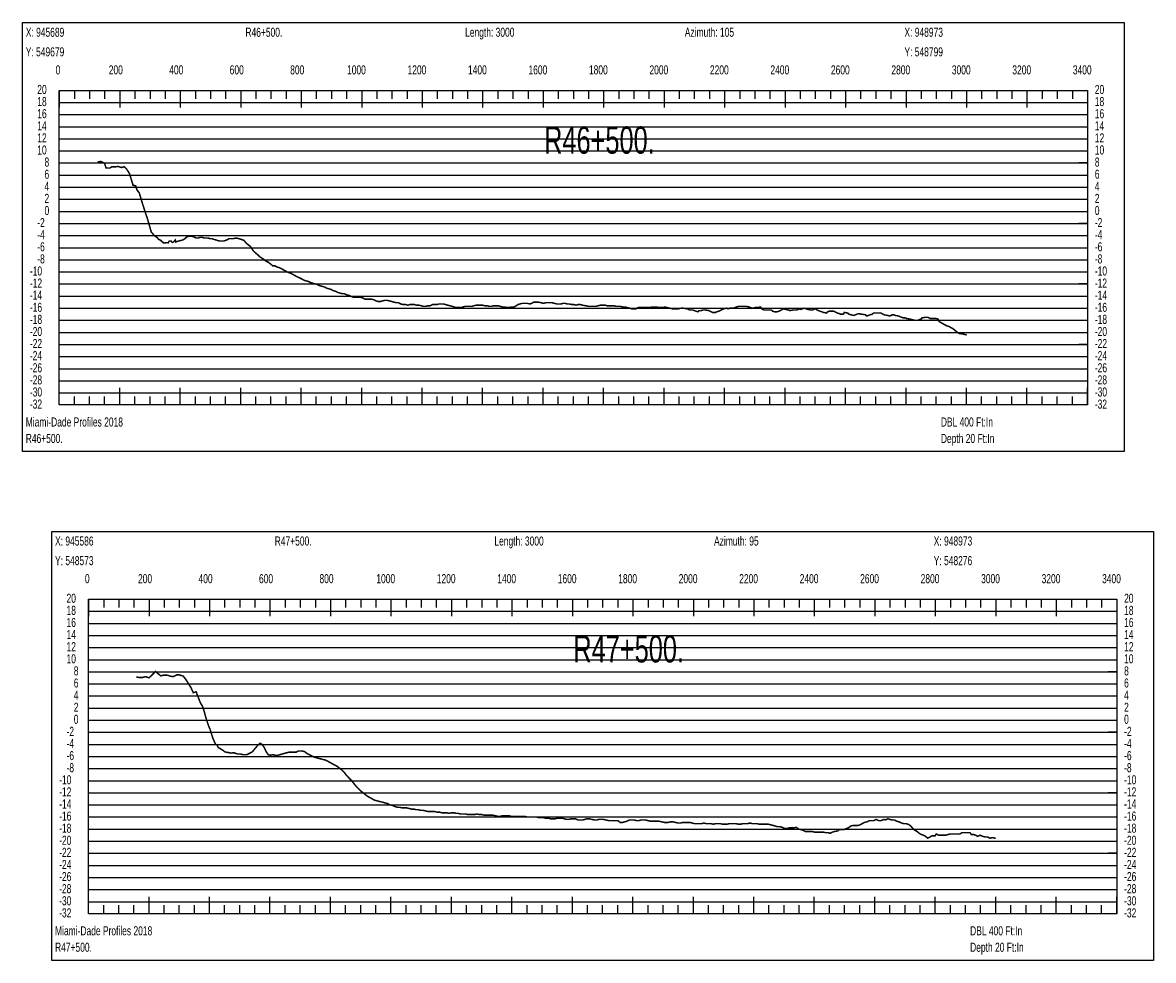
# Model space of a CAD drawing. Header units: inches. Extents: x 471865 to 538526, y 1054316 to 1102451.
# Tile 33 of 114: x 491350 to 495089, y 1070451 to 1073551. Entities that reach past the tile are written whole.
import ezdxf

# ---------------------------------------------------------------- set-up
doc = ezdxf.new("R2010")
doc.units = ezdxf.units.IN
doc.header["$MEASUREMENT"] = 0
for name, color, linetype in [('LABELS', 7, 'Continuous'), ('X_Gr1', 7, 'Continuous'), ('XSECTION', 7, 'Continuous')]:
    doc.layers.add(name, color=color, linetype=linetype)
doc.styles.get("Standard").update_dxf_attribs({"font": 'arial.ttf'})

msp = doc.modelspace()

# ---------------------------------------------------------------- linework, layer by layer
at = {"layer": 'X_Gr1', "color": 6, "linetype": 'Continuous', "lineweight": 18, "true_color": 0xff00ff, "transparency": 33554687, "const_width": 5}
for points in [[(491598.5, 1073090.4), (491598.5, 1073090.4), (491609.1, 1073091.7), (491621.1, 1073085.6), (491625.8, 1073070.4), (491638.6, 1073070), (491645.5, 1073074.4), (491656.4, 1073074), (491666, 1073075.5), (491677.4, 1073071.5), (491686.1, 1073074.7), (491694.6, 1073066), (491703.4, 1073051.6), (491708.2, 1073036.5), (491715.4, 1073012.8), (491723.9, 1073011.4), (491728.4, 1072996.9), (491735.7, 1072988.3), (491746, 1072953.9), (491754.7, 1072926.8), (491761.8, 1072905.7), (491766, 1072891.9), (491775.3, 1072858.9), (491780.1, 1072853.7), (491785.8, 1072846.5), (491792, 1072842.5), (491795.4, 1072840), (491799.4, 1072834.1), (491803.1, 1072833.2), (491806.6, 1072831.1), (491810.1, 1072827.5), (491817.4, 1072822.1), (491822.1, 1072822.9), (491826.7, 1072823.3), (491829.1, 1072823.4), (491831.6, 1072822.7), (491834.9, 1072828.6), (491837.8, 1072829.1), (491840.8, 1072829), (491844.8, 1072824.1), (491850.1, 1072826.3), (491854.7, 1072832.2), (491856.9, 1072825.2), (491861.7, 1072827.8), (491868, 1072829.4), (491874, 1072830.8), (491880.7, 1072832.8), (491887, 1072836.8), (491893.3, 1072842.8), (491900.3, 1072844.8), (491907.7, 1072844.8), (491915.4, 1072842.8), (491923, 1072838.8), (491930.1, 1072838.8), (491937.1, 1072840.8), (491944, 1072840.8), (491950.8, 1072838.8), (491957.3, 1072838.8), (491963.3, 1072838.8), (491969.1, 1072836.8), (491975.1, 1072836.8), (491981.2, 1072834.8), (491987.7, 1072832.8), (491994.3, 1072830.8), (492001.4, 1072828.8), (492008.5, 1072828.8), (492015, 1072828.8), (492020.8, 1072830.8), (492026.4, 1072832.8), (492032.5, 1072836.8), (492039.4, 1072836.8), (492047.4, 1072836.8), (492056.1, 1072838.8), (492064.1, 1072836.8), (492071, 1072834.8), (492076.9, 1072832.8), (492082.4, 1072830.8), (492088.4, 1072822.8), (492095.3, 1072816.8), (492103.6, 1072810.8), (492112.5, 1072796.8), (492121, 1072788.8), (492128.3, 1072782.8), (492134.3, 1072776.8), (492140.3, 1072772.8), (492146.8, 1072768.8), (492154.2, 1072762.8), (492162.3, 1072758.8), (492170.1, 1072752.8), (492177.4, 1072746.8), (492184.4, 1072746.8), (492191.6, 1072742.8), (492199.1, 1072740.8), (492214.1, 1072732.8), (492221.2, 1072728.8), (492228.4, 1072724.8), (492235.8, 1072722.8), (492243, 1072718.8), (492250.3, 1072714.8), (492258.1, 1072710.8), (492266.3, 1072706.8), (492274.3, 1072702.8), (492281.5, 1072698.8), (492288.7, 1072696.8), (492296, 1072694.8), (492303.6, 1072690.8), (492311, 1072688.8), (492318.1, 1072686.8), (492325.8, 1072684.8), (492333.6, 1072680.8), (492341.3, 1072678.8), (492348.6, 1072676.8), (492355.8, 1072672.8), (492363, 1072670.8), (492370.1, 1072668.8), (492377.3, 1072664.8), (492384.9, 1072662.8), (492392.4, 1072658.8), (492399.7, 1072656.8), (492406.7, 1072654.8), (492414.1, 1072654.8), (492422.2, 1072650.8), (492430.7, 1072648.8), (492438.6, 1072644.8), (492445.2, 1072642.8), (492451.4, 1072642.8), (492458.5, 1072642.8), (492466.5, 1072642.8), (492474.6, 1072640.8), (492481.9, 1072636.8), (492488.4, 1072636.8), (492495.1, 1072636.8), (492502.6, 1072636.8), (492510.9, 1072634.8), (492519.1, 1072630.8), (492526.4, 1072628.8), (492533.3, 1072628.8), (492540.2, 1072630.8), (492547.6, 1072632.8), (492555.6, 1072632.8), (492563.4, 1072630.8), (492571, 1072628.8), (492578.2, 1072626.8), (492585.2, 1072624.8), (492592.6, 1072624.8), (492600.4, 1072620.8), (492608.5, 1072618.8), (492616.4, 1072618.8), (492624, 1072616.8), (492631.2, 1072618.8), (492638.1, 1072618.8), (492645.4, 1072618.8), (492653, 1072616.8), (492660.9, 1072616.8), (492668.5, 1072614.8), (492675.7, 1072612.8), (492683, 1072612.8), (492690.4, 1072614.8), (492697.9, 1072614.8), (492705.4, 1072618.8), (492712.8, 1072618.8), (492720.2, 1072618.8), (492727.4, 1072620.8), (492734.5, 1072620.8), (492741.5, 1072620.8), (492748.6, 1072618.8), (492756.1, 1072616.8), (492763.4, 1072614.8), (492770.5, 1072612.8), (492777.8, 1072610.8), (492785.1, 1072608.8), (492792.4, 1072608.8), (492799.4, 1072608.8), (492806.4, 1072610.8), (492813.6, 1072612.8), (492821, 1072612.8), (492828.6, 1072612.8), (492835.7, 1072612.8), (492842.6, 1072614.8), (492849.8, 1072616.8), (492856.8, 1072616.8), (492863.7, 1072616.8), (492870.6, 1072616.8), (492878.3, 1072614.8), (492886, 1072614.8), (492893.3, 1072612.8), (492900.3, 1072612.8), (492906.8, 1072614.8), (492914, 1072614.8), (492922, 1072614.8), (492930.1, 1072612.8), (492937.5, 1072610.8), (492943.8, 1072610.8), (492950.4, 1072608.8), (492958.1, 1072608.8), (492966.5, 1072610.8), (492975.1, 1072610.8), (492982.2, 1072614.8), (492988.2, 1072618.8), (492994.5, 1072620.8), (493002.1, 1072622.8), (493010.9, 1072622.8), (493019.4, 1072622.8), (493027, 1072620.8), (493033.5, 1072622.8), (493040.1, 1072626.8), (493047.6, 1072626.8), (493055.9, 1072626.8), (493064.6, 1072624.8), (493072.6, 1072622.8), (493079.5, 1072624.8), (493086.3, 1072624.8), (493093.5, 1072624.8), (493101.2, 1072624.8), (493109, 1072622.8), (493116.4, 1072620.8), (493123.7, 1072620.8), (493130.5, 1072620.8), (493137.4, 1072622.8), (493144.2, 1072622.8), (493151.1, 1072620.8), (493158.3, 1072620.8), (493165.7, 1072618.8), (493173, 1072618.8), (493180, 1072616.8), (493186.8, 1072618.8), (493194.1, 1072618.8), (493201.3, 1072616.8), (493212, 1072614.8), (493222.8, 1072612.8), (493230.8, 1072612.8), (493238.7, 1072612.8), (493246, 1072612.8), (493253.2, 1072614.8), (493260.9, 1072616.8), (493268.9, 1072616.8), (493276.4, 1072616.8), (493283.3, 1072614.8), (493290.3, 1072614.8), (493297.6, 1072614.8), (493305.4, 1072614.8), (493313, 1072612.8), (493324, 1072612.8), (493327.6, 1072612.8), (493334.6, 1072610.8), (493342.1, 1072610.8), (493349.7, 1072608.8), (493357, 1072606.8), (493364.2, 1072604.8), (493371.3, 1072604.8), (493378.6, 1072604.8), (493385.7, 1072608.8), (493396.5, 1072608.8), (493400.4, 1072608.8), (493408, 1072608.8), (493415.7, 1072608.8), (493422.8, 1072608.8), (493433.3, 1072610.8), (493437.1, 1072610.8), (493445, 1072610.8), (493456.4, 1072608.8), (493460, 1072608.8), (493470.1, 1072608.8), (493473.7, 1072610.8), (493481.5, 1072608.8), (493490.2, 1072606.8), (493498.3, 1072604.8), (493505.3, 1072604.8), (493511.9, 1072604.8), (493519, 1072604.8), (493527, 1072606.8), (493535.1, 1072606.8), (493545.9, 1072604.8), (493549.2, 1072604.8), (493555.6, 1072600.8), (493566.9, 1072600.8), (493571.1, 1072598.8), (493583.3, 1072594.8), (493587, 1072598.8), (493593.7, 1072598.8), (493600.4, 1072600.8), (493607.7, 1072600.8), (493619.5, 1072598.8), (493623.5, 1072596.8), (493631.1, 1072592.8), (493641.9, 1072592.8), (493645.4, 1072594.8), (493652.6, 1072596.8), (493660.3, 1072600.8), (493668.1, 1072604.8), (493679, 1072606.8), (493682.4, 1072604.8), (493689.5, 1072606.8), (493701.5, 1072606.8), (493705.6, 1072608.8), (493716.8, 1072612.8), (493720.3, 1072612.8), (493727.4, 1072612.8), (493734.9, 1072612.8), (493742.3, 1072612.8), (493753.3, 1072610.8), (493757, 1072608.8), (493764.3, 1072606.8), (493771.8, 1072608.8), (493779.2, 1072608.8), (493790.4, 1072610.8), (493794.1, 1072604.8), (493801.2, 1072600.8), (493811.9, 1072600.8), (493815.5, 1072600.8), (493826.4, 1072600.8), (493830, 1072596.8), (493837.2, 1072594.8), (493844.5, 1072594.8), (493851.6, 1072596.8), (493862.6, 1072602.8), (493866.2, 1072604.8), (493873.2, 1072602.8), (493883.8, 1072600.8), (493887.3, 1072598.8), (493898.1, 1072600.8), (493901.7, 1072600.8), (493909.2, 1072600.8), (493920.3, 1072604.8), (493923.7, 1072602.8), (493934.2, 1072606.8), (493941.8, 1072604.8), (493945.7, 1072602.8), (493957.8, 1072600.8), (493961.4, 1072600.8), (493971.5, 1072604.8), (493978.1, 1072600.8), (493981.6, 1072598.8), (493993.7, 1072594.8), (493997.8, 1072592.8), (494008.7, 1072590.8), (494011.8, 1072594.8), (494017.8, 1072596.8), (494028.3, 1072596.8), (494032.2, 1072596.8), (494044.1, 1072590.8), (494051.3, 1072588.8), (494054.6, 1072586.8), (494063.9, 1072586.8), (494067.2, 1072592.8), (494078.6, 1072590.8), (494082.7, 1072586.8), (494090.1, 1072584.8), (494100, 1072582.8), (494103.2, 1072584.8), (494114.5, 1072588.8), (494122.7, 1072586.8), (494126.7, 1072586.8), (494137.6, 1072584.8), (494141, 1072580.8), (494152, 1072584.8), (494159.8, 1072586.8), (494163.6, 1072590.8), (494174.6, 1072590.8), (494181.5, 1072590.8), (494188.3, 1072590.8), (494195.5, 1072586.8), (494199.4, 1072584.8), (494210.9, 1072582.8), (494218.2, 1072580.8), (494225.2, 1072584.8), (494232.1, 1072584.8), (494235.6, 1072582.8), (494247.2, 1072580.8), (494251.2, 1072578.8), (494262.3, 1072574.8), (494269.2, 1072574.8), (494272.7, 1072572.8), (494283.9, 1072570.8), (494291.8, 1072568.8), (494299.5, 1072566.8), (494306.8, 1072566.8), (494310.3, 1072566.8), (494320.7, 1072570.8), (494324.3, 1072574.8), (494335.9, 1072576.8), (494343.6, 1072576.8), (494350.6, 1072572.8), (494356.9, 1072572.8), (494363.2, 1072572.8), (494369.9, 1072572.8), (494377, 1072570.8), (494380.5, 1072562.8), (494391.1, 1072556.8), (494398.1, 1072552.8), (494405.2, 1072548.8), (494412.4, 1072546.8), (494415.9, 1072544.8), (494426.7, 1072538.8), (494434, 1072532.8), (494441.2, 1072526.8), (494448.1, 1072522.8), (494451.5, 1072522.8), (494462.3, 1072520.8), (494470, 1072518.8), (494471.3, 1072517.5)], [(491725.6, 1071387.9), (491725.6, 1071387.9), (491737, 1071385.7), (491746.2, 1071385.8), (491756.7, 1071388.9), (491767.9, 1071384.9), (491777, 1071393.2), (491789.3, 1071406), (491796.4, 1071399.9), (491807.2, 1071391.5), (491817.1, 1071394.1), (491829.8, 1071393.3), (491840.1, 1071389.8), (491849.8, 1071389.2), (491859.5, 1071394.6), (491868.3, 1071394.6), (491881.5, 1071390.4), (491890.9, 1071377.9), (491898.7, 1071365.3), (491906.4, 1071353.2), (491914.4, 1071335.8), (491923.8, 1071338.8), (491932.5, 1071316.1), (491938.8, 1071300.2), (491944.5, 1071292), (491949.3, 1071278.1), (491957.7, 1071247.8), (491965, 1071226), (491970, 1071214.6), (491979.4, 1071184.3), (491988.4, 1071164.9), (491992.7, 1071162.9), (491997.3, 1071154.2), (492001.9, 1071151.8), (492004.9, 1071150.2), (492010.2, 1071146.4), (492014.4, 1071144.2), (492017.8, 1071140.9), (492023, 1071139.1), (492026.2, 1071138.4), (492031, 1071138.1), (492039.4, 1071136), (492044.6, 1071136.9), (492050, 1071136.9), (492055.4, 1071134.9), (492060.9, 1071132.9), (492066.2, 1071132.9), (492071.8, 1071132.9), (492078.2, 1071130.9), (492084.9, 1071130.9), (492091.5, 1071130.9), (492103.5, 1071136.9), (492110.4, 1071140.9), (492118.4, 1071150.9), (492127, 1071160.9), (492134.9, 1071168.9), (492142, 1071164.9), (492148.9, 1071154.9), (492155.4, 1071140.9), (492162.2, 1071130.9), (492169.7, 1071128.9), (492177.6, 1071130.9), (492185.8, 1071128.9), (492193.8, 1071128.9), (492201.1, 1071130.9), (492207.7, 1071132.9), (492214.6, 1071134.9), (492222.3, 1071136.9), (492230.4, 1071138.9), (492238.7, 1071138.9), (492246.8, 1071138.9), (492254.2, 1071138.9), (492261.1, 1071142.9), (492268.1, 1071142.9), (492275.4, 1071142.9), (492282.8, 1071140.9), (492290.4, 1071134.9), (492298.3, 1071130.9), (492306.2, 1071126.9), (492313.6, 1071122.9), (492320.7, 1071120.9), (492328, 1071118.9), (492335.7, 1071116.9), (492343.6, 1071114.9), (492351.9, 1071112.9), (492359.7, 1071108.9), (492366.9, 1071104.9), (492374.2, 1071100.9), (492381.6, 1071096.9), (492389.2, 1071092.9), (492397, 1071086.9), (492405.1, 1071080.9), (492413.1, 1071072.9), (492420.7, 1071062.9), (492428.4, 1071054.9), (492436.4, 1071046.9), (492444.5, 1071036.9), (492452.6, 1071026.9), (492460.6, 1071018.9), (492468.5, 1071010.9), (492475.9, 1071004.9), (492483.4, 1070998.9), (492491.3, 1070992.9), (492498.9, 1070988.9), (492506, 1070984.9), (492512.7, 1070980.9), (492519.7, 1070978.9), (492527.4, 1070976.9), (492535.5, 1070974.9), (492543.5, 1070972.9), (492550.8, 1070970.9), (492557.8, 1070968.9), (492565.4, 1070964.9), (492573.9, 1070962.9), (492582.7, 1070958.9), (492590.7, 1070956.9), (492598, 1070956.9), (492605.2, 1070954.9), (492612.7, 1070954.9), (492620.6, 1070954.9), (492628.4, 1070952.9), (492636.2, 1070950.9), (492644.1, 1070950.9), (492651.8, 1070948.9), (492659.1, 1070948.9), (492666.4, 1070946.9), (492674.2, 1070946.9), (492682.5, 1070944.9), (492690.3, 1070942.9), (492697.8, 1070942.9), (492705.4, 1070942.9), (492713.2, 1070942.9), (492721, 1070940.9), (492728.6, 1070940.9), (492736.5, 1070938.9), (492744.3, 1070938.9), (492751.9, 1070938.9), (492759.7, 1070936.9), (492767.9, 1070938.9), (492776.3, 1070938.9), (492783.7, 1070936.9), (492790.3, 1070936.9), (492797.6, 1070934.9), (492805.6, 1070934.9), (492814, 1070934.9), (492822.1, 1070932.9), (492829.8, 1070932.9), (492837.3, 1070932.9), (492844.6, 1070932.9), (492852.2, 1070934.9), (492860.1, 1070932.9), (492868.3, 1070932.9), (492876.2, 1070930.9), (492883.5, 1070930.9), (492890.5, 1070930.9), (492897.8, 1070930.9), (492905.6, 1070930.9), (492913.8, 1070928.9), (492921.8, 1070926.9), (492929.1, 1070926.9), (492935.9, 1070928.9), (492943.1, 1070928.9), (492950.8, 1070928.9), (492958.6, 1070928.9), (492965.9, 1070926.9), (492973.1, 1070926.9), (492980.6, 1070926.9), (492988.3, 1070926.9), (492995.9, 1070926.9), (493003.5, 1070926.9), (493010.9, 1070926.9), (493018.3, 1070924.9), (493025.6, 1070924.9), (493033.3, 1070924.9), (493041.5, 1070924.9), (493049.5, 1070924.9), (493057.3, 1070922.9), (493064.5, 1070922.9), (493071.9, 1070922.9), (493079.9, 1070920.9), (493088.2, 1070920.9), (493096.3, 1070918.9), (493103.9, 1070918.9), (493110.8, 1070918.9), (493117.6, 1070920.9), (493125, 1070920.9), (493133.4, 1070920.9), (493142, 1070918.9), (493149.8, 1070916.9), (493156.5, 1070916.9), (493162.9, 1070918.9), (493170, 1070918.9), (493178.2, 1070918.9), (493187, 1070914.9), (493195.2, 1070914.9), (493202.4, 1070914.9), (493209.1, 1070916.9), (493216.3, 1070918.9), (493224.4, 1070918.9), (493233.1, 1070916.9), (493241.4, 1070914.9), (493248.6, 1070914.9), (493255.2, 1070916.9), (493262.5, 1070916.9), (493270.9, 1070916.9), (493279.6, 1070914.9), (493287.7, 1070912.9), (493295.1, 1070912.9), (493302.4, 1070912.9), (493310.1, 1070912.9), (493318.1, 1070912.9), (493326.3, 1070906.9), (493334, 1070906.9), (493341.3, 1070908.9), (493348.7, 1070910.9), (493356.4, 1070914.9), (493364.4, 1070914.9), (493372.5, 1070914.9), (493380.3, 1070912.9), (493387.5, 1070912.9), (493394.4, 1070914.9), (493401.5, 1070914.9), (493409.6, 1070914.9), (493418.1, 1070912.9), (493426, 1070910.9), (493432.9, 1070910.9), (493439.5, 1070910.9), (493446.7, 1070910.9), (493454.9, 1070910.9), (493463.5, 1070908.9), (493471.4, 1070906.9), (493478.3, 1070906.9), (493484.9, 1070906.9), (493492, 1070908.9), (493500.4, 1070908.9), (493509.2, 1070906.9), (493517.5, 1070904.9), (493525.1, 1070904.9), (493532.4, 1070906.9), (493540.1, 1070906.9), (493548.1, 1070906.9), (493556.3, 1070906.9), (493564.3, 1070904.9), (493572.2, 1070902.9), (493579.9, 1070902.9), (493587.5, 1070902.9), (493595, 1070902.9), (493602.8, 1070904.9), (493610.8, 1070902.9), (493619.1, 1070902.9), (493627, 1070902.9), (493634.4, 1070900.9), (493641.6, 1070902.9), (493649.1, 1070902.9), (493656.9, 1070902.9), (493664.9, 1070900.9), (493672.5, 1070900.9), (493679.7, 1070900.9), (493686.6, 1070902.9), (493693.7, 1070902.9), (493701.1, 1070902.9), (493709.2, 1070902.9), (493717.3, 1070900.9), (493724.8, 1070900.9), (493732, 1070902.9), (493739.4, 1070902.9), (493747.2, 1070902.9), (493755.1, 1070904.9), (493762.9, 1070902.9), (493770.6, 1070902.9), (493778.2, 1070902.9), (493786.1, 1070900.9), (493793.8, 1070900.9), (493801.1, 1070900.9), (493808.6, 1070900.9), (493816.5, 1070900.9), (493824.5, 1070898.9), (493832, 1070896.9), (493838.9, 1070894.9), (493845.9, 1070892.9), (493853.6, 1070892.9), (493862, 1070890.9), (493870.2, 1070886.9), (493877.8, 1070886.9), (493885.1, 1070888.9), (493892.4, 1070888.9), (493900.1, 1070888.9), (493908.2, 1070890.9), (493916.5, 1070884.9), (493924.4, 1070882.9), (493931.5, 1070880.9), (493938.4, 1070876.9), (493945.6, 1070876.9), (493953.4, 1070876.9), (493961.4, 1070876.9), (493969.1, 1070874.9), (493976.5, 1070874.9), (493983.7, 1070874.9), (493990.9, 1070874.9), (493998.3, 1070874.9), (494005.8, 1070872.9), (494013.4, 1070872.9), (494020.7, 1070870.9), (494027.5, 1070874.9), (494034.6, 1070876.9), (494046.2, 1070878.9), (494050.4, 1070882.9), (494058.6, 1070882.9), (494066.3, 1070882.9), (494073.6, 1070886.9), (494080.7, 1070888.9), (494088.5, 1070894.9), (494096.9, 1070896.9), (494104.9, 1070896.9), (494112.3, 1070896.9), (494119.2, 1070898.9), (494126.3, 1070902.9), (494134.2, 1070906.9), (494142.6, 1070908.9), (494150.7, 1070912.9), (494158, 1070912.9), (494165.1, 1070912.9), (494172.5, 1070916.9), (494180.3, 1070912.9), (494188.2, 1070912.9), (494199.5, 1070916.9), (494203.2, 1070914.9), (494210.5, 1070918.9), (494218, 1070916.9), (494225.7, 1070914.9), (494233.3, 1070914.9), (494241, 1070910.9), (494248.7, 1070908.9), (494256.4, 1070904.9), (494264, 1070902.9), (494271.2, 1070902.9), (494278.2, 1070900.9), (494285.1, 1070896.9), (494292.5, 1070888.9), (494300.5, 1070880.9), (494308.1, 1070876.9), (494315.1, 1070870.9), (494321.7, 1070866.9), (494328.5, 1070864.9), (494335.8, 1070860.9), (494343.3, 1070854.9), (494350.6, 1070858.9), (494357.4, 1070862.9), (494367.6, 1070862.9), (494371.3, 1070868.9), (494379.3, 1070864.9), (494387.8, 1070864.9), (494395.8, 1070864.9), (494403.2, 1070864.9), (494410.4, 1070866.9), (494418, 1070868.9), (494426.1, 1070868.9), (494434.4, 1070868.9), (494442.2, 1070868.9), (494449.5, 1070868.9), (494456.4, 1070872.9), (494463.5, 1070872.9), (494470.9, 1070872.9), (494482.9, 1070872.9), (494487.1, 1070866.9), (494494.6, 1070866.9), (494501.2, 1070864.9), (494508, 1070860.9), (494515.7, 1070864.9), (494524.7, 1070860.9), (494533.3, 1070858.9), (494541.1, 1070858.9), (494548.3, 1070854.9), (494559.5, 1070856.9), (494563.7, 1070854.9), (494568.1, 1070854.9)]]:
    msp.add_lwpolyline(points, dxfattribs=at)
at = {"layer": 'XSECTION', "color": 18, "linetype": 'Continuous', "true_color": 0x000000}
for points in [[(491350.1, 1073550.8), (494992.5, 1073550.8), (494992.5, 1072132.8), (491350.1, 1072132.8), (491350.1, 1073550.8)], [(491471.3, 1073326.8), (494871.3, 1073326.8), (494871.3, 1072286.8), (491471.3, 1072286.8), (491471.3, 1073326.8)], [(491471.3, 1073326.8), (491471.3, 1073270.4)], [(491471.3, 1073326.8), (491471.3, 1073270.4)], [(491471.3, 1073326.8), (491471.3, 1073298.8)], [(491471.3, 1073326.8), (491471.3, 1073298.8)], [(491521.3, 1073326.8), (491521.3, 1073298.8)], [(491571.3, 1073326.8), (491571.3, 1073298.8)], [(491621.3, 1073326.8), (491621.3, 1073298.8)], [(491671.3, 1073326.8), (491671.3, 1073270.4)], [(491671.3, 1073326.8), (491671.3, 1073298.8)], [(491721.3, 1073326.8), (491721.3, 1073298.8)], [(491771.3, 1073326.8), (491771.3, 1073298.8)], [(491821.3, 1073326.8), (491821.3, 1073298.8)], [(491871.3, 1073326.8), (491871.3, 1073270.4)], [(491871.3, 1073326.8), (491871.3, 1073298.8)], [(491921.3, 1073326.8), (491921.3, 1073298.8)], [(491971.3, 1073326.8), (491971.3, 1073298.8)], [(492021.3, 1073326.8), (492021.3, 1073298.8)], [(492071.3, 1073326.8), (492071.3, 1073270.4)], [(492071.3, 1073326.8), (492071.3, 1073298.8)], [(492121.3, 1073326.8), (492121.3, 1073298.8)], [(492171.3, 1073326.8), (492171.3, 1073298.8)], [(492221.3, 1073326.8), (492221.3, 1073298.8)], [(492271.3, 1073326.8), (492271.3, 1073270.4)], [(492271.3, 1073326.8), (492271.3, 1073298.8)], [(492321.3, 1073326.8), (492321.3, 1073298.8)], [(492371.3, 1073326.8), (492371.3, 1073298.8)], [(492421.3, 1073326.8), (492421.3, 1073298.8)], [(492471.3, 1073326.8), (492471.3, 1073270.4)], [(492471.3, 1073326.8), (492471.3, 1073298.8)], [(492521.3, 1073326.8), (492521.3, 1073298.8)], [(492571.3, 1073326.8), (492571.3, 1073298.8)], [(492621.3, 1073326.8), (492621.3, 1073298.8)], [(492671.3, 1073326.8), (492671.3, 1073270.4)], [(492671.3, 1073326.8), (492671.3, 1073298.8)], [(492721.3, 1073326.8), (492721.3, 1073298.8)], [(492771.3, 1073326.8), (492771.3, 1073298.8)], [(492821.3, 1073326.8), (492821.3, 1073298.8)], [(492871.3, 1073326.8), (492871.3, 1073270.4)], [(492871.3, 1073326.8), (492871.3, 1073298.8)], [(492921.3, 1073326.8), (492921.3, 1073298.8)], [(492971.3, 1073326.8), (492971.3, 1073298.8)], [(493021.3, 1073326.8), (493021.3, 1073298.8)], [(493071.3, 1073326.8), (493071.3, 1073270.4)], [(493071.3, 1073326.8), (493071.3, 1073298.8)], [(493121.3, 1073326.8), (493121.3, 1073298.8)], [(493171.3, 1073326.8), (493171.3, 1073298.8)], [(493221.3, 1073326.8), (493221.3, 1073298.8)], [(493271.3, 1073326.8), (493271.3, 1073270.4)], [(493271.3, 1073326.8), (493271.3, 1073298.8)], [(493321.3, 1073326.8), (493321.3, 1073298.8)], [(493371.3, 1073326.8), (493371.3, 1073298.8)], [(493421.3, 1073326.8), (493421.3, 1073298.8)], [(493471.3, 1073326.8), (493471.3, 1073270.4)], [(493471.3, 1073326.8), (493471.3, 1073298.8)], [(493521.3, 1073326.8), (493521.3, 1073298.8)], [(493571.3, 1073326.8), (493571.3, 1073298.8)], [(493621.3, 1073326.8), (493621.3, 1073298.8)], [(493671.3, 1073326.8), (493671.3, 1073270.4)], [(493671.3, 1073326.8), (493671.3, 1073298.8)], [(493721.3, 1073326.8), (493721.3, 1073298.8)], [(493771.3, 1073326.8), (493771.3, 1073298.8)], [(493821.3, 1073326.8), (493821.3, 1073298.8)], [(493871.3, 1073326.8), (493871.3, 1073270.4)], [(493871.3, 1073326.8), (493871.3, 1073298.8)], [(493921.3, 1073326.8), (493921.3, 1073298.8)], [(493971.3, 1073326.8), (493971.3, 1073298.8)], [(494021.3, 1073326.8), (494021.3, 1073298.8)], [(494071.3, 1073326.8), (494071.3, 1073270.4)], [(494071.3, 1073326.8), (494071.3, 1073298.8)], [(494121.3, 1073326.8), (494121.3, 1073298.8)], [(494171.3, 1073326.8), (494171.3, 1073298.8)], [(494221.3, 1073326.8), (494221.3, 1073298.8)], [(494271.3, 1073326.8), (494271.3, 1073270.4)], [(494271.3, 1073326.8), (494271.3, 1073298.8)], [(494321.3, 1073326.8), (494321.3, 1073298.8)], [(494371.3, 1073326.8), (494371.3, 1073298.8)], [(494421.3, 1073326.8), (494421.3, 1073298.8)], [(494471.3, 1073326.8), (494471.3, 1073270.4)], [(494471.3, 1073326.8), (494471.3, 1073298.8)], [(494521.3, 1073326.8), (494521.3, 1073298.8)], [(494571.3, 1073326.8), (494571.3, 1073298.8)], [(494621.3, 1073326.8), (494621.3, 1073298.8)], [(494671.3, 1073326.8), (494671.3, 1073270.4)], [(494671.3, 1073326.8), (494671.3, 1073298.8)], [(494721.3, 1073326.8), (494721.3, 1073298.8)], [(494771.3, 1073326.8), (494771.3, 1073298.8)], [(494821.3, 1073326.8), (494821.3, 1073298.8)], [(494871.3, 1073326.8), (494871.3, 1073270.4)], [(494871.3, 1073326.8), (494871.3, 1073298.8)], [(491471.3, 1073086.8), (491499.3, 1073086.8)], [(494871.3, 1073086.8), (494843.3, 1073086.8)], [(491471.3, 1072886.8), (491499.3, 1072886.8)], [(494871.3, 1072886.8), (494843.3, 1072886.8)], [(491471.3, 1072686.8), (491499.3, 1072686.8)], [(494871.3, 1072686.8), (494843.3, 1072686.8)], [(491471.3, 1072486.8), (491499.3, 1072486.8)], [(494871.3, 1072486.8), (494843.3, 1072486.8)], [(491471.3, 1072286.8), (491471.3, 1072343.2)], [(491471.3, 1072286.8), (491471.3, 1072343.2)], [(491471.3, 1072286.8), (491471.3, 1072314.8)], [(491471.3, 1072286.8), (491471.3, 1072314.8)], [(491521.3, 1072286.8), (491521.3, 1072314.8)], [(491571.3, 1072286.8), (491571.3, 1072314.8)], [(491621.3, 1072286.8), (491621.3, 1072314.8)], [(491671.3, 1072286.8), (491671.3, 1072343.2)], [(491671.3, 1072286.8), (491671.3, 1072314.8)], [(491721.3, 1072286.8), (491721.3, 1072314.8)], [(491771.3, 1072286.8), (491771.3, 1072314.8)], [(491821.3, 1072286.8), (491821.3, 1072314.8)], [(491871.3, 1072286.8), (491871.3, 1072343.2)], [(491871.3, 1072286.8), (491871.3, 1072314.8)], [(491921.3, 1072286.8), (491921.3, 1072314.8)], [(491971.3, 1072286.8), (491971.3, 1072314.8)], [(492021.3, 1072286.8), (492021.3, 1072314.8)], [(492071.3, 1072286.8), (492071.3, 1072343.2)], [(492071.3, 1072286.8), (492071.3, 1072314.8)], [(492121.3, 1072286.8), (492121.3, 1072314.8)], [(492171.3, 1072286.8), (492171.3, 1072314.8)], [(492221.3, 1072286.8), (492221.3, 1072314.8)], [(492271.3, 1072286.8), (492271.3, 1072343.2)], [(492271.3, 1072286.8), (492271.3, 1072314.8)], [(492321.3, 1072286.8), (492321.3, 1072314.8)], [(492371.3, 1072286.8), (492371.3, 1072314.8)], [(492421.3, 1072286.8), (492421.3, 1072314.8)], [(492471.3, 1072286.8), (492471.3, 1072343.2)], [(492471.3, 1072286.8), (492471.3, 1072314.8)], [(492521.3, 1072286.8), (492521.3, 1072314.8)], [(492571.3, 1072286.8), (492571.3, 1072314.8)], [(492621.3, 1072286.8), (492621.3, 1072314.8)], [(492671.3, 1072286.8), (492671.3, 1072343.2)], [(492671.3, 1072286.8), (492671.3, 1072314.8)], [(492721.3, 1072286.8), (492721.3, 1072314.8)], [(492771.3, 1072286.8), (492771.3, 1072314.8)], [(492821.3, 1072286.8), (492821.3, 1072314.8)], [(492871.3, 1072286.8), (492871.3, 1072343.2)], [(492871.3, 1072286.8), (492871.3, 1072314.8)], [(492921.3, 1072286.8), (492921.3, 1072314.8)], [(492971.3, 1072286.8), (492971.3, 1072314.8)], [(493021.3, 1072286.8), (493021.3, 1072314.8)], [(493071.3, 1072286.8), (493071.3, 1072343.2)], [(493071.3, 1072286.8), (493071.3, 1072314.8)], [(493121.3, 1072286.8), (493121.3, 1072314.8)], [(493171.3, 1072286.8), (493171.3, 1072314.8)], [(493221.3, 1072286.8), (493221.3, 1072314.8)], [(493271.3, 1072286.8), (493271.3, 1072343.2)], [(493271.3, 1072286.8), (493271.3, 1072314.8)], [(493321.3, 1072286.8), (493321.3, 1072314.8)], [(493371.3, 1072286.8), (493371.3, 1072314.8)], [(493421.3, 1072286.8), (493421.3, 1072314.8)], [(493471.3, 1072286.8), (493471.3, 1072343.2)], [(493471.3, 1072286.8), (493471.3, 1072314.8)], [(493521.3, 1072286.8), (493521.3, 1072314.8)], [(493571.3, 1072286.8), (493571.3, 1072314.8)], [(493621.3, 1072286.8), (493621.3, 1072314.8)], [(493671.3, 1072286.8), (493671.3, 1072343.2)], [(493671.3, 1072286.8), (493671.3, 1072314.8)], [(493721.3, 1072286.8), (493721.3, 1072314.8)], [(493771.3, 1072286.8), (493771.3, 1072314.8)], [(493821.3, 1072286.8), (493821.3, 1072314.8)], [(493871.3, 1072286.8), (493871.3, 1072343.2)], [(493871.3, 1072286.8), (493871.3, 1072314.8)], [(493921.3, 1072286.8), (493921.3, 1072314.8)], [(493971.3, 1072286.8), (493971.3, 1072314.8)], [(494021.3, 1072286.8), (494021.3, 1072314.8)], [(494071.3, 1072286.8), (494071.3, 1072343.2)], [(494071.3, 1072286.8), (494071.3, 1072314.8)], [(494121.3, 1072286.8), (494121.3, 1072314.8)], [(494171.3, 1072286.8), (494171.3, 1072314.8)], [(494221.3, 1072286.8), (494221.3, 1072314.8)], [(494271.3, 1072286.8), (494271.3, 1072343.2)], [(494271.3, 1072286.8), (494271.3, 1072314.8)], [(494321.3, 1072286.8), (494321.3, 1072314.8)], [(494371.3, 1072286.8), (494371.3, 1072314.8)], [(494421.3, 1072286.8), (494421.3, 1072314.8)], [(494471.3, 1072286.8), (494471.3, 1072343.2)], [(494471.3, 1072286.8), (494471.3, 1072314.8)], [(494521.3, 1072286.8), (494521.3, 1072314.8)], [(494571.3, 1072286.8), (494571.3, 1072314.8)], [(494621.3, 1072286.8), (494621.3, 1072314.8)], [(494671.3, 1072286.8), (494671.3, 1072343.2)], [(494671.3, 1072286.8), (494671.3, 1072314.8)], [(494721.3, 1072286.8), (494721.3, 1072314.8)], [(494771.3, 1072286.8), (494771.3, 1072314.8)], [(494821.3, 1072286.8), (494821.3, 1072314.8)], [(494871.3, 1072286.8), (494871.3, 1072343.2)], [(494871.3, 1072286.8), (494871.3, 1072314.8)], [(491446.9, 1071868.9), (495089.3, 1071868.9), (495089.3, 1070450.9), (491446.9, 1070450.9), (491446.9, 1071868.9)], [(491568.1, 1071644.9), (494968.1, 1071644.9), (494968.1, 1070604.9), (491568.1, 1070604.9), (491568.1, 1071644.9)], [(491568.1, 1071644.9), (491568.1, 1071588.5)], [(491568.1, 1071644.9), (491568.1, 1071588.5)], [(491568.1, 1071644.9), (491568.1, 1071616.9)], [(491568.1, 1071644.9), (491568.1, 1071616.9)], [(491618.1, 1071644.9), (491618.1, 1071616.9)], [(491668.1, 1071644.9), (491668.1, 1071616.9)], [(491718.1, 1071644.9), (491718.1, 1071616.9)], [(491768.1, 1071644.9), (491768.1, 1071588.5)], [(491768.1, 1071644.9), (491768.1, 1071616.9)], [(491818.1, 1071644.9), (491818.1, 1071616.9)], [(491868.1, 1071644.9), (491868.1, 1071616.9)], [(491918.1, 1071644.9), (491918.1, 1071616.9)], [(491968.1, 1071644.9), (491968.1, 1071588.5)], [(491968.1, 1071644.9), (491968.1, 1071616.9)], [(492018.1, 1071644.9), (492018.1, 1071616.9)], [(492068.1, 1071644.9), (492068.1, 1071616.9)], [(492118.1, 1071644.9), (492118.1, 1071616.9)], [(492168.1, 1071644.9), (492168.1, 1071588.5)], [(492168.1, 1071644.9), (492168.1, 1071616.9)], [(492218.1, 1071644.9), (492218.1, 1071616.9)], [(492268.1, 1071644.9), (492268.1, 1071616.9)], [(492318.1, 1071644.9), (492318.1, 1071616.9)], [(492368.1, 1071644.9), (492368.1, 1071588.5)], [(492368.1, 1071644.9), (492368.1, 1071616.9)], [(492418.1, 1071644.9), (492418.1, 1071616.9)], [(492468.1, 1071644.9), (492468.1, 1071616.9)], [(492518.1, 1071644.9), (492518.1, 1071616.9)], [(492568.1, 1071644.9), (492568.1, 1071588.5)], [(492568.1, 1071644.9), (492568.1, 1071616.9)], [(492618.1, 1071644.9), (492618.1, 1071616.9)], [(492668.1, 1071644.9), (492668.1, 1071616.9)], [(492718.1, 1071644.9), (492718.1, 1071616.9)], [(492768.1, 1071644.9), (492768.1, 1071588.5)], [(492768.1, 1071644.9), (492768.1, 1071616.9)], [(492818.1, 1071644.9), (492818.1, 1071616.9)], [(492868.1, 1071644.9), (492868.1, 1071616.9)], [(492918.1, 1071644.9), (492918.1, 1071616.9)], [(492968.1, 1071644.9), (492968.1, 1071588.5)], [(492968.1, 1071644.9), (492968.1, 1071616.9)], [(493018.1, 1071644.9), (493018.1, 1071616.9)], [(493068.1, 1071644.9), (493068.1, 1071616.9)], [(493118.1, 1071644.9), (493118.1, 1071616.9)], [(493168.1, 1071644.9), (493168.1, 1071588.5)], [(493168.1, 1071644.9), (493168.1, 1071616.9)], [(493218.1, 1071644.9), (493218.1, 1071616.9)], [(493268.1, 1071644.9), (493268.1, 1071616.9)], [(493318.1, 1071644.9), (493318.1, 1071616.9)], [(493368.1, 1071644.9), (493368.1, 1071588.5)], [(493368.1, 1071644.9), (493368.1, 1071616.9)], [(493418.1, 1071644.9), (493418.1, 1071616.9)], [(493468.1, 1071644.9), (493468.1, 1071616.9)], [(493518.1, 1071644.9), (493518.1, 1071616.9)], [(493568.1, 1071644.9), (493568.1, 1071588.5)], [(493568.1, 1071644.9), (493568.1, 1071616.9)], [(493618.1, 1071644.9), (493618.1, 1071616.9)], [(493668.1, 1071644.9), (493668.1, 1071616.9)], [(493718.1, 1071644.9), (493718.1, 1071616.9)], [(493768.1, 1071644.9), (493768.1, 1071588.5)], [(493768.1, 1071644.9), (493768.1, 1071616.9)], [(493818.1, 1071644.9), (493818.1, 1071616.9)], [(493868.1, 1071644.9), (493868.1, 1071616.9)], [(493918.1, 1071644.9), (493918.1, 1071616.9)], [(493968.1, 1071644.9), (493968.1, 1071588.5)], [(493968.1, 1071644.9), (493968.1, 1071616.9)], [(494018.1, 1071644.9), (494018.1, 1071616.9)], [(494068.1, 1071644.9), (494068.1, 1071616.9)], [(494118.1, 1071644.9), (494118.1, 1071616.9)], [(494168.1, 1071644.9), (494168.1, 1071588.5)], [(494168.1, 1071644.9), (494168.1, 1071616.9)], [(494218.1, 1071644.9), (494218.1, 1071616.9)], [(494268.1, 1071644.9), (494268.1, 1071616.9)], [(494318.1, 1071644.9), (494318.1, 1071616.9)], [(494368.1, 1071644.9), (494368.1, 1071588.5)], [(494368.1, 1071644.9), (494368.1, 1071616.9)], [(494418.1, 1071644.9), (494418.1, 1071616.9)], [(494468.1, 1071644.9), (494468.1, 1071616.9)], [(494518.1, 1071644.9), (494518.1, 1071616.9)], [(494568.1, 1071644.9), (494568.1, 1071588.5)], [(494568.1, 1071644.9), (494568.1, 1071616.9)], [(494618.1, 1071644.9), (494618.1, 1071616.9)], [(494668.1, 1071644.9), (494668.1, 1071616.9)], [(494718.1, 1071644.9), (494718.1, 1071616.9)], [(494768.1, 1071644.9), (494768.1, 1071588.5)], [(494768.1, 1071644.9), (494768.1, 1071616.9)], [(494818.1, 1071644.9), (494818.1, 1071616.9)], [(494868.1, 1071644.9), (494868.1, 1071616.9)], [(494918.1, 1071644.9), (494918.1, 1071616.9)], [(494968.1, 1071644.9), (494968.1, 1071588.5)], [(494968.1, 1071644.9), (494968.1, 1071616.9)], [(491568.1, 1071404.9), (491596.1, 1071404.9)], [(494968.1, 1071404.9), (494940.1, 1071404.9)], [(491568.1, 1071204.9), (491596.1, 1071204.9)], [(494968.1, 1071204.9), (494940.1, 1071204.9)], [(491568.1, 1071004.9), (491596.1, 1071004.9)], [(494968.1, 1071004.9), (494940.1, 1071004.9)], [(491568.1, 1070804.9), (491596.1, 1070804.9)], [(494968.1, 1070804.9), (494940.1, 1070804.9)], [(491568.1, 1070604.9), (491568.1, 1070661.3)], [(491568.1, 1070604.9), (491568.1, 1070661.3)], [(491568.1, 1070604.9), (491568.1, 1070632.9)], [(491568.1, 1070604.9), (491568.1, 1070632.9)], [(491618.1, 1070604.9), (491618.1, 1070632.9)], [(491668.1, 1070604.9), (491668.1, 1070632.9)], [(491718.1, 1070604.9), (491718.1, 1070632.9)], [(491768.1, 1070604.9), (491768.1, 1070661.3)], [(491768.1, 1070604.9), (491768.1, 1070632.9)], [(491818.1, 1070604.9), (491818.1, 1070632.9)], [(491868.1, 1070604.9), (491868.1, 1070632.9)], [(491918.1, 1070604.9), (491918.1, 1070632.9)], [(491968.1, 1070604.9), (491968.1, 1070661.3)], [(491968.1, 1070604.9), (491968.1, 1070632.9)], [(492018.1, 1070604.9), (492018.1, 1070632.9)], [(492068.1, 1070604.9), (492068.1, 1070632.9)], [(492118.1, 1070604.9), (492118.1, 1070632.9)], [(492168.1, 1070604.9), (492168.1, 1070661.3)], [(492168.1, 1070604.9), (492168.1, 1070632.9)], [(492218.1, 1070604.9), (492218.1, 1070632.9)], [(492268.1, 1070604.9), (492268.1, 1070632.9)], [(492318.1, 1070604.9), (492318.1, 1070632.9)], [(492368.1, 1070604.9), (492368.1, 1070661.3)], [(492368.1, 1070604.9), (492368.1, 1070632.9)], [(492418.1, 1070604.9), (492418.1, 1070632.9)], [(492468.1, 1070604.9), (492468.1, 1070632.9)], [(492518.1, 1070604.9), (492518.1, 1070632.9)], [(492568.1, 1070604.9), (492568.1, 1070661.3)], [(492568.1, 1070604.9), (492568.1, 1070632.9)], [(492618.1, 1070604.9), (492618.1, 1070632.9)], [(492668.1, 1070604.9), (492668.1, 1070632.9)], [(492718.1, 1070604.9), (492718.1, 1070632.9)], [(492768.1, 1070604.9), (492768.1, 1070661.3)], [(492768.1, 1070604.9), (492768.1, 1070632.9)], [(492818.1, 1070604.9), (492818.1, 1070632.9)], [(492868.1, 1070604.9), (492868.1, 1070632.9)], [(492918.1, 1070604.9), (492918.1, 1070632.9)], [(492968.1, 1070604.9), (492968.1, 1070661.3)], [(492968.1, 1070604.9), (492968.1, 1070632.9)], [(493018.1, 1070604.9), (493018.1, 1070632.9)], [(493068.1, 1070604.9), (493068.1, 1070632.9)], [(493118.1, 1070604.9), (493118.1, 1070632.9)], [(493168.1, 1070604.9), (493168.1, 1070661.3)], [(493168.1, 1070604.9), (493168.1, 1070632.9)], [(493218.1, 1070604.9), (493218.1, 1070632.9)], [(493268.1, 1070604.9), (493268.1, 1070632.9)], [(493318.1, 1070604.9), (493318.1, 1070632.9)], [(493368.1, 1070604.9), (493368.1, 1070661.3)], [(493368.1, 1070604.9), (493368.1, 1070632.9)], [(493418.1, 1070604.9), (493418.1, 1070632.9)], [(493468.1, 1070604.9), (493468.1, 1070632.9)], [(493518.1, 1070604.9), (493518.1, 1070632.9)], [(493568.1, 1070604.9), (493568.1, 1070661.3)], [(493568.1, 1070604.9), (493568.1, 1070632.9)], [(493618.1, 1070604.9), (493618.1, 1070632.9)], [(493668.1, 1070604.9), (493668.1, 1070632.9)], [(493718.1, 1070604.9), (493718.1, 1070632.9)], [(493768.1, 1070604.9), (493768.1, 1070661.3)], [(493768.1, 1070604.9), (493768.1, 1070632.9)], [(493818.1, 1070604.9), (493818.1, 1070632.9)], [(493868.1, 1070604.9), (493868.1, 1070632.9)], [(493918.1, 1070604.9), (493918.1, 1070632.9)], [(493968.1, 1070604.9), (493968.1, 1070661.3)], [(493968.1, 1070604.9), (493968.1, 1070632.9)], [(494018.1, 1070604.9), (494018.1, 1070632.9)], [(494068.1, 1070604.9), (494068.1, 1070632.9)], [(494118.1, 1070604.9), (494118.1, 1070632.9)], [(494168.1, 1070604.9), (494168.1, 1070661.3)], [(494168.1, 1070604.9), (494168.1, 1070632.9)], [(494218.1, 1070604.9), (494218.1, 1070632.9)], [(494268.1, 1070604.9), (494268.1, 1070632.9)], [(494318.1, 1070604.9), (494318.1, 1070632.9)], [(494368.1, 1070604.9), (494368.1, 1070661.3)], [(494368.1, 1070604.9), (494368.1, 1070632.9)], [(494418.1, 1070604.9), (494418.1, 1070632.9)], [(494468.1, 1070604.9), (494468.1, 1070632.9)], [(494518.1, 1070604.9), (494518.1, 1070632.9)], [(494568.1, 1070604.9), (494568.1, 1070661.3)], [(494568.1, 1070604.9), (494568.1, 1070632.9)], [(494618.1, 1070604.9), (494618.1, 1070632.9)], [(494668.1, 1070604.9), (494668.1, 1070632.9)], [(494718.1, 1070604.9), (494718.1, 1070632.9)], [(494768.1, 1070604.9), (494768.1, 1070661.3)], [(494768.1, 1070604.9), (494768.1, 1070632.9)], [(494818.1, 1070604.9), (494818.1, 1070632.9)], [(494868.1, 1070604.9), (494868.1, 1070632.9)], [(494918.1, 1070604.9), (494918.1, 1070632.9)], [(494968.1, 1070604.9), (494968.1, 1070661.3)], [(494968.1, 1070604.9), (494968.1, 1070632.9)]]:
    msp.add_lwpolyline(points, dxfattribs=at)
at = {"layer": 'XSECTION', "color": 18, "true_color": 0x000000}
for points in [[(491471.3, 1073286.8), (494871.3, 1073286.8)], [(491471.3, 1073246.8), (494871.3, 1073246.8)], [(491471.3, 1073206.8), (494871.3, 1073206.8)], [(491471.3, 1073166.8), (494871.3, 1073166.8)], [(491471.3, 1073126.8), (494871.3, 1073126.8)], [(491471.3, 1073086.8), (494871.3, 1073086.8)], [(491471.3, 1073046.8), (494871.3, 1073046.8)], [(491471.3, 1073006.8), (494871.3, 1073006.8)], [(491471.3, 1072966.8), (494871.3, 1072966.8)], [(491471.3, 1072926.8), (494871.3, 1072926.8)], [(491471.3, 1072886.8), (494871.3, 1072886.8)], [(491471.3, 1072846.8), (494871.3, 1072846.8)], [(491471.3, 1072806.8), (494871.3, 1072806.8)], [(491471.3, 1072766.8), (494871.3, 1072766.8)], [(491471.3, 1072726.8), (494871.3, 1072726.8)], [(491471.3, 1072686.8), (494871.3, 1072686.8)], [(491471.3, 1072646.8), (494871.3, 1072646.8)], [(491471.3, 1072606.8), (494871.3, 1072606.8)], [(491471.3, 1072566.8), (494871.3, 1072566.8)], [(491471.3, 1072526.8), (494871.3, 1072526.8)], [(491471.3, 1072486.8), (494871.3, 1072486.8)], [(491471.3, 1072446.8), (494871.3, 1072446.8)], [(491471.3, 1072406.8), (494871.3, 1072406.8)], [(491471.3, 1072366.8), (494871.3, 1072366.8)], [(491471.3, 1072326.8), (494871.3, 1072326.8)], [(491568.1, 1071604.9), (494968.1, 1071604.9)], [(491568.1, 1071564.9), (494968.1, 1071564.9)], [(491568.1, 1071524.9), (494968.1, 1071524.9)], [(491568.1, 1071484.9), (494968.1, 1071484.9)], [(491568.1, 1071444.9), (494968.1, 1071444.9)], [(491568.1, 1071404.9), (494968.1, 1071404.9)], [(491568.1, 1071364.9), (494968.1, 1071364.9)], [(491568.1, 1071324.9), (494968.1, 1071324.9)], [(491568.1, 1071284.9), (494968.1, 1071284.9)], [(491568.1, 1071244.9), (494968.1, 1071244.9)], [(491568.1, 1071204.9), (494968.1, 1071204.9)], [(491568.1, 1071164.9), (494968.1, 1071164.9)], [(491568.1, 1071124.9), (494968.1, 1071124.9)], [(491568.1, 1071084.9), (494968.1, 1071084.9)], [(491568.1, 1071044.9), (494968.1, 1071044.9)], [(491568.1, 1071004.9), (494968.1, 1071004.9)], [(491568.1, 1070964.9), (494968.1, 1070964.9)], [(491568.1, 1070924.9), (494968.1, 1070924.9)], [(491568.1, 1070884.9), (494968.1, 1070884.9)], [(491568.1, 1070844.9), (494968.1, 1070844.9)], [(491568.1, 1070804.9), (494968.1, 1070804.9)], [(491568.1, 1070764.9), (494968.1, 1070764.9)], [(491568.1, 1070724.9), (494968.1, 1070724.9)], [(491568.1, 1070684.9), (494968.1, 1070684.9)], [(491568.1, 1070644.9), (494968.1, 1070644.9)]]:
    msp.add_lwpolyline(points, dxfattribs=at)

# ---------------------------------------------------------------- texts
at = {"layer": 'LABELS', "color": 18, "true_color": 0x000000, "width": 0.666667}
for s, height, p in [('X: 945689', 30, (491360.5, 1073504)), ('R46+500.', 30, (492086.9, 1073504)), ('Length: 3000', 30, (492813.3, 1073504)), ('Azimuth: 105', 30, (493539.7, 1073504)), ('X: 948973', 30, (494266.1, 1073504)), ('Y: 549679', 30, (491360.5, 1073439.2)), ('Y: 548799', 30, (494266.1, 1073439.2)), ('0', 30, (491459.3, 1073379.6)), ('0', 30, (491459.3, 1073379.6)), ('200', 30, (491634.9, 1073379.6)), ('400', 30, (491834.9, 1073379.6)), ('600', 30, (492034.9, 1073379.6)), ('800', 30, (492234.9, 1073379.6)), ('1000', 30, (492422.9, 1073379.6)), ('1200', 30, (492622.9, 1073379.6)), ('1400', 30, (492822.9, 1073379.6)), ('1600', 30, (493022.9, 1073379.6)), ('1800', 30, (493222.9, 1073379.6)), ('2000', 30, (493422.9, 1073379.6)), ('2200', 30, (493622.9, 1073379.6)), ('2400', 30, (493822.9, 1073379.6)), ('2600', 30, (494022.9, 1073379.6)), ('2800', 30, (494222.9, 1073379.6)), ('3000', 30, (494422.9, 1073379.6)), ('3200', 30, (494622.9, 1073379.6)), ('3400', 30, (494822.9, 1073379.6)), ('20', 30, (491398.5, 1073314.8)), ('20', 30, (494895.7, 1073314.8)), ('18', 30, (491398.5, 1073274.8)), ('18', 30, (494895.7, 1073274.8)), ('16', 30, (491398.5, 1073234.8)), ('16', 30, (494895.7, 1073234.8)), ('14', 30, (491398.5, 1073194.8)), ('R46+500.', 90, (493074.5, 1073117.6)), ('14', 30, (494895.7, 1073194.8)), ('12', 30, (491398.5, 1073154.8)), ('12', 30, (494895.7, 1073154.8)), ('10', 30, (491398.5, 1073114.8)), ('10', 30, (494895.7, 1073114.8)), ('8', 30, (491422.5, 1073074.8)), ('8', 30, (494895.7, 1073074.8)), ('6', 30, (491422.5, 1073034.8)), ('6', 30, (494895.7, 1073034.8)), ('4', 30, (491422.5, 1072994.8)), ('4', 30, (494895.7, 1072994.8)), ('2', 30, (491422.5, 1072954.8)), ('2', 30, (494895.7, 1072954.8)), ('0', 30, (491422.5, 1072914.8)), ('0', 30, (494895.7, 1072914.8)), ('-2', 30, (491398.5, 1072874.8)), ('-2', 30, (494895.7, 1072874.8)), ('-4', 30, (491398.5, 1072834.8)), ('-4', 30, (494895.7, 1072834.8)), ('-6', 30, (491398.5, 1072794.8)), ('-6', 30, (494895.7, 1072794.8)), ('-8', 30, (491398.5, 1072754.8)), ('-8', 30, (494895.7, 1072754.8)), ('-10', 30, (491374.1, 1072714.8)), ('-10', 30, (494895.7, 1072714.8)), ('-12', 30, (491374.1, 1072674.8)), ('-12', 30, (494895.7, 1072674.8)), ('-14', 30, (491374.1, 1072634.8)), ('-14', 30, (494895.7, 1072634.8)), ('-16', 30, (491374.1, 1072594.8)), ('-16', 30, (494895.7, 1072594.8)), ('-18', 30, (491374.1, 1072554.8)), ('-18', 30, (494895.7, 1072554.8)), ('-20', 30, (491374.1, 1072514.8)), ('-20', 30, (494895.7, 1072514.8)), ('-22', 30, (491374.1, 1072474.8)), ('-22', 30, (494895.7, 1072474.8)), ('-24', 30, (491374.1, 1072434.8)), ('-24', 30, (494895.7, 1072434.8)), ('-26', 30, (491374.1, 1072394.8)), ('-26', 30, (494895.7, 1072394.8)), ('-28', 30, (491374.1, 1072354.8)), ('-28', 30, (494895.7, 1072354.8)), ('-30', 30, (491374.1, 1072314.8)), ('-30', 30, (494895.7, 1072314.8)), ('-32', 30, (491374.1, 1072274.8)), ('-32', 30, (494895.7, 1072274.8)), ('Miami-Dade Profiles 2018', 30, (491360.5, 1072215.6)), ('DBL 400 Ft:In', 30, (494386.5, 1072215.6)), ('R46+500.', 30, (491360.5, 1072161.2)), ('Depth 20 Ft:In', 30, (494386.5, 1072161.2)), ('X: 945586', 30, (491457.3, 1071822.1)), ('R47+500.', 30, (492183.7, 1071822.1)), ('Length: 3000', 30, (492910.1, 1071822.1)), ('Azimuth: 95', 30, (493636.5, 1071822.1)), ('X: 948973', 30, (494362.9, 1071822.1)), ('Y: 548573', 30, (491457.3, 1071757.3)), ('Y: 548276', 30, (494362.9, 1071757.3)), ('0', 30, (491556.1, 1071697.7)), ('0', 30, (491556.1, 1071697.7)), ('200', 30, (491731.7, 1071697.7)), ('400', 30, (491931.7, 1071697.7)), ('600', 30, (492131.7, 1071697.7)), ('800', 30, (492331.7, 1071697.7)), ('1000', 30, (492519.7, 1071697.7)), ('1200', 30, (492719.7, 1071697.7)), ('1400', 30, (492919.7, 1071697.7)), ('1600', 30, (493119.7, 1071697.7)), ('1800', 30, (493319.7, 1071697.7)), ('2000', 30, (493519.7, 1071697.7)), ('2200', 30, (493719.7, 1071697.7)), ('2400', 30, (493919.7, 1071697.7)), ('2600', 30, (494119.7, 1071697.7)), ('2800', 30, (494319.7, 1071697.7)), ('3000', 30, (494519.7, 1071697.7)), ('3200', 30, (494719.7, 1071697.7)), ('3400', 30, (494919.7, 1071697.7)), ('20', 30, (491495.3, 1071632.9)), ('20', 30, (494992.5, 1071632.9)), ('18', 30, (491495.3, 1071592.9)), ('18', 30, (494992.5, 1071592.9)), ('16', 30, (491495.3, 1071552.9)), ('16', 30, (494992.5, 1071552.9)), ('14', 30, (491495.3, 1071512.9)), ('R47+500.', 90, (493171.3, 1071435.7)), ('14', 30, (494992.5, 1071512.9)), ('12', 30, (491495.3, 1071472.9)), ('12', 30, (494992.5, 1071472.9)), ('10', 30, (491495.3, 1071432.9)), ('10', 30, (494992.5, 1071432.9)), ('8', 30, (491519.3, 1071392.9)), ('8', 30, (494992.5, 1071392.9)), ('6', 30, (491519.3, 1071352.9)), ('6', 30, (494992.5, 1071352.9)), ('4', 30, (491519.3, 1071312.9)), ('4', 30, (494992.5, 1071312.9)), ('2', 30, (491519.3, 1071272.9)), ('2', 30, (494992.5, 1071272.9)), ('0', 30, (491519.3, 1071232.9)), ('0', 30, (494992.5, 1071232.9)), ('-2', 30, (491495.3, 1071192.9)), ('-2', 30, (494992.5, 1071192.9)), ('-4', 30, (491495.3, 1071152.9)), ('-4', 30, (494992.5, 1071152.9)), ('-6', 30, (491495.3, 1071112.9)), ('-6', 30, (494992.5, 1071112.9)), ('-8', 30, (491495.3, 1071072.9)), ('-8', 30, (494992.5, 1071072.9)), ('-10', 30, (491470.9, 1071032.9)), ('-10', 30, (494992.5, 1071032.9)), ('-12', 30, (491470.9, 1070992.9)), ('-12', 30, (494992.5, 1070992.9)), ('-14', 30, (491470.9, 1070952.9)), ('-14', 30, (494992.5, 1070952.9)), ('-16', 30, (491470.9, 1070912.9)), ('-16', 30, (494992.5, 1070912.9)), ('-18', 30, (491470.9, 1070872.9)), ('-18', 30, (494992.5, 1070872.9)), ('-20', 30, (491470.9, 1070832.9)), ('-20', 30, (494992.5, 1070832.9)), ('-22', 30, (491470.9, 1070792.9)), ('-22', 30, (494992.5, 1070792.9)), ('-24', 30, (491470.9, 1070752.9)), ('-24', 30, (494992.5, 1070752.9)), ('-26', 30, (491470.9, 1070712.9)), ('-26', 30, (494992.5, 1070712.9)), ('-28', 30, (491470.9, 1070672.9)), ('-28', 30, (494992.5, 1070672.9)), ('-30', 30, (491470.9, 1070632.9)), ('-30', 30, (494992.5, 1070632.9)), ('-32', 30, (491470.9, 1070592.9)), ('-32', 30, (494992.5, 1070592.9)), ('Miami-Dade Profiles 2018', 30, (491457.3, 1070533.7)), ('DBL 400 Ft:In', 30, (494483.3, 1070533.7)), ('R47+500.', 30, (491457.3, 1070479.3)), ('Depth 20 Ft:In', 30, (494483.3, 1070479.3))]:
    msp.add_text(s, height=height, dxfattribs=at).set_placement(p)

doc.saveas('drawing.dxf')
